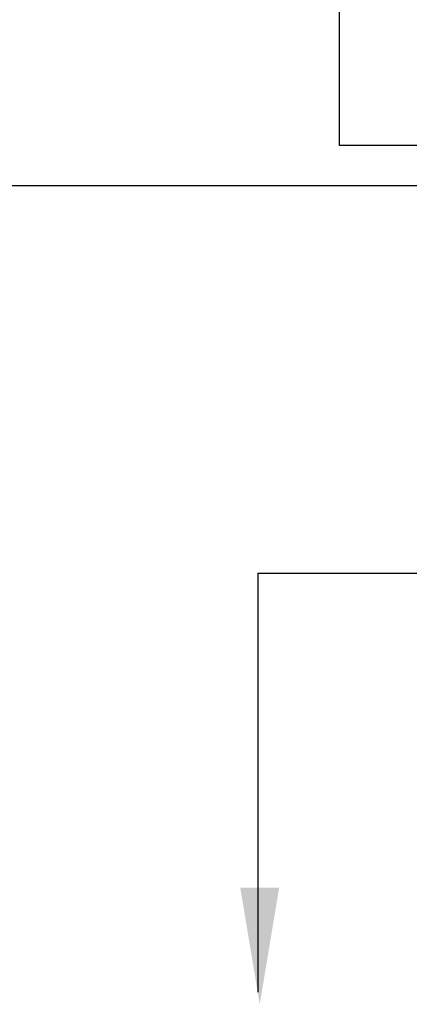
# Model space of a CAD drawing. Extents: x -181 to 162, y 84 to 272.
# Tile 57 of 85: x -98.36 to -93.56, y 206.16 to 218.31. Entities that reach past the tile are written whole.
import ezdxf

# ---------------------------------------------------------------- set-up
doc = ezdxf.new("R2010")
doc.units = 0
doc.header["$LTSCALE"] = 1.5
doc.header["$MEASUREMENT"] = 0
doc.layers.add('FUCKED_UP_WIRE_HEAD', color=1, linetype='CONTINUOUS')

msp = doc.modelspace()

# ---------------------------------------------------------------- linework, layer by layer
at = {"layer": 'FUCKED_UP_WIRE_HEAD'}
for p, q in [((-94.42129, 216.75466), (-94.42129, 226.25466)), ((-92.69631, 216.75466), (-94.42129, 216.75466)), ((-92.69631, 216.25466), (-105.48298, 216.25466)), ((-95.42889, 211.48122), (-95.42889, 206.31167)), ((-95.42889, 211.48122), (-92.69631, 211.48122))]:
    msp.add_line(p, q, dxfattribs=at)
msp.add_solid([(-95.64389, 207.60169), (-95.40389, 206.16169), (-95.16389, 207.60169)], dxfattribs=at)

doc.saveas('drawing.dxf')
